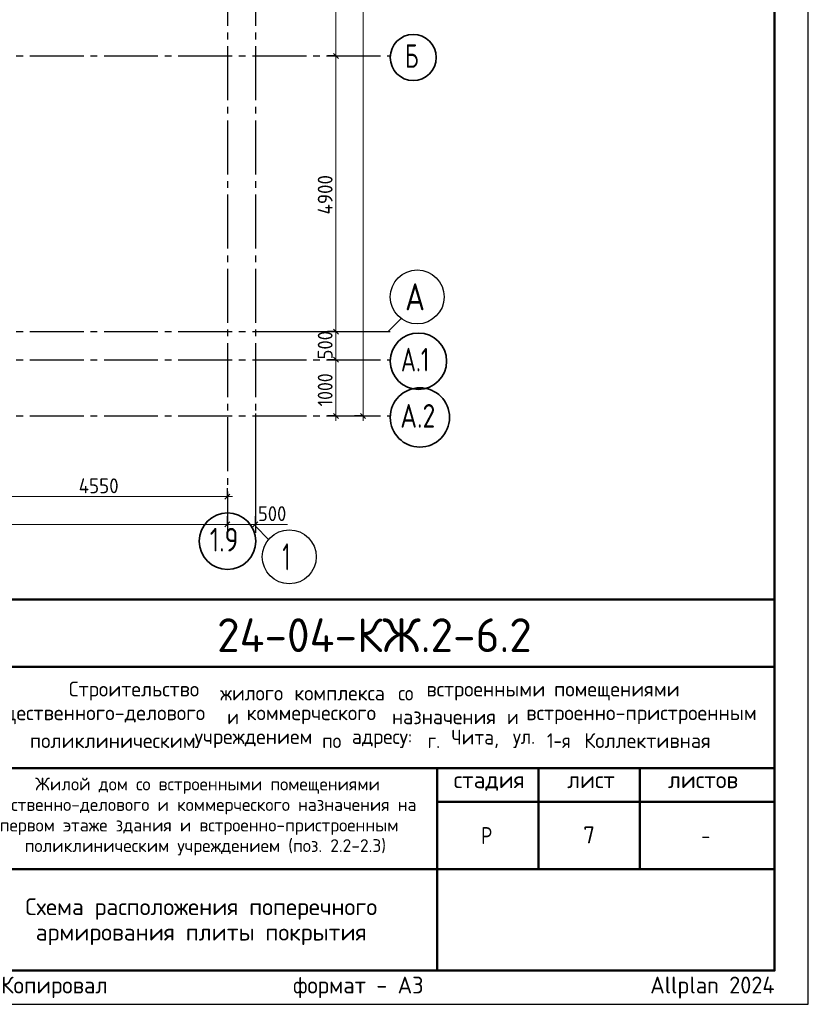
# Model space of a CAD drawing. Header units: millimetres. Extents: x 0 to 50400, y 0 to 35640.
# Tile 5 of 8: x 36371 to 50400, y 0 to 17507. Entities that reach past the tile are written whole.
import ezdxf

# ---------------------------------------------------------------- set-up
doc = ezdxf.new("R2010")
doc.units = ezdxf.units.MM
doc.linetypes.add('______5', pattern=[1320, 960, -120, 120, -120])
for name, color, linetype, lineweight in [('Standard', 7, 'Continuous', 25), ('Надписи', 7, 'Continuous', 25), ('Примечания', 7, 'Continuous', 13), ('Размерная линия_ общее', 7, 'Continuous', 13)]:
    doc.layers.add(name, color=color, linetype=linetype, lineweight=lineweight)
doc.layers.add('Оси', color=7, linetype='______5', true_color=0x656565)
doc.styles.add('ISOCPEUR', font='txt')

msp = doc.modelspace()

# ---------------------------------------------------------------- linework, layer by layer
at = {"layer": 'Standard', "color": 7, "linetype": 'Continuous', "lineweight": 50, "transparency": 33554687}
for p, q in [((27600, 7200), (49800, 7200)), ((35400, 6000), (49800, 6000)), ((35400, 4200), (49800, 4200)), ((43800, 2400), (43800, 4200)), ((45600, 2400), (45600, 4200)), ((47400, 2400), (47400, 4200)), ((43800, 3600), (49800, 3600)), ((35400, 2400), (49800, 2400)), ((43800, 600), (43800, 2400)), ((43800, 600), (43800, 2400))]:
    msp.add_line(p, q, dxfattribs=at)
at = {"layer": 'Standard', "color": 7, "linetype": 'Continuous', "lineweight": 25, "transparency": 33554687}
for p, q in [((49800, 600), (49800, 7200)), ((27600, 600), (49800, 600)), ((27600, 600), (49800, 600)), ((27600, 600), (49800, 600))]:
    msp.add_line(p, q, dxfattribs=at)
msp.add_lwpolyline([(0, 0), (50400, 0), (50400, 35640), (0, 35640), (0, 0)], close=True, dxfattribs=at)
at = {"layer": 'Standard', "color": 7, "linetype": 'Continuous', "lineweight": 50, "transparency": 33554687}
msp.add_lwpolyline([(2400, 35040), (49800, 35040), (49800, 600), (2400, 600), (2400, 35040)], close=True, dxfattribs=at)
at = {"layer": 'Оси', "color": 8, "linetype": '______5', "lineweight": -3, "transparency": 33554687}
for p, q in [((40065, 32877), (40065, 8527)), ((40565, 32877), (40565, 8527)), ((8831, 16862), (42963, 16862)), ((8831, 11962), (42963, 11962)), ((8831, 11462), (42963, 11462)), ((8831, 10462), (42963, 10462))]:
    msp.add_line(p, q, dxfattribs=at)
at = {"layer": 'Оси', "color": 7, "linetype": 'Continuous', "lineweight": 25, "transparency": 33554687}
for points in [[(40928, 11962), (42928, 11962), (43163, 12197)], [(40565, 10502), (40565, 8502), (40800, 8267)]]:
    msp.add_lwpolyline(points, dxfattribs=at)
at = {"layer": 'Оси', "color": 7, "linetype": 'Continuous', "lineweight": 35, "transparency": 33554687}
for centre, radius in [((43372, 16835), 409), ((43464, 11435), 501), ((43490, 10435), 527), ((40068, 8234), 503)]:
    msp.add_circle(centre, radius, dxfattribs=at)
at = {"layer": 'Оси', "color": 7, "linetype": 'Continuous', "lineweight": 25, "transparency": 33554687}
for centre in [(43443, 12578), (41167, 7957)]:
    msp.add_circle(centre, 480, dxfattribs=at)
at = {"layer": 'Примечания', "color": 7, "linetype": 'Continuous', "lineweight": 13, "transparency": 33554687}
msp.add_line((40515, 8532), (41135, 8532), dxfattribs=at)
at = {"layer": 'Размерная линия_ общее', "color": 7, "linetype": 'Continuous', "lineweight": 13, "transparency": 33554687}
for p, q in [((41997, 16862), (41997, 19362)), ((41997, 11962), (41997, 16862)), ((41997, 11462), (41997, 11962)), ((41997, 10462), (41997, 10372)), ((42480, 10462), (42480, 10372)), ((35515, 9027), (40065, 9027)), ((40065, 9027), (40155, 9027)), ((9265, 8532), (40065, 8532)), ((40065, 8532), (40565, 8532)), ((40565, 8532), (40655, 8532))]:
    msp.add_line(p, q, dxfattribs=at)
at = {"layer": 'Размерная линия_ общее', "color": 7, "linetype": 'Continuous', "lineweight": -3, "transparency": 33554687}
for p, q in [((41997, 16862), (41847, 16862)), ((41997, 16862), (42147, 16862)), ((41997, 11962), (41847, 11962)), ((41997, 11962), (42147, 11962)), ((41997, 11462), (41847, 11462)), ((41997, 11462), (42147, 11462)), ((41997, 10462), (41847, 10462)), ((41997, 10462), (42147, 10462)), ((42480, 10462), (42330, 10462)), ((42480, 10462), (42630, 10462)), ((42480, 10462), (42648, 10462)), ((40065, 9027), (40065, 9177)), ((40065, 9027), (40065, 8877)), ((40065, 8532), (40065, 8682)), ((40565, 8532), (40565, 8682)), ((40065, 8532), (40065, 8382)), ((40065, 8532), (40065, 8532)), ((40565, 8532), (40565, 8382)), ((40565, 8532), (40565, 8532))]:
    msp.add_line(p, q, dxfattribs=at)
at = {"layer": 'Размерная линия_ общее', "color": 7, "linetype": 'Continuous', "lineweight": 25, "transparency": 33554687}
for p, q in [((42042, 16817), (41952, 16907)), ((42042, 11917), (41952, 12007)), ((42042, 11417), (41952, 11507)), ((42042, 10417), (41952, 10507)), ((42525, 10417), (42435, 10507)), ((40020, 8982), (40110, 9072)), ((40020, 8487), (40110, 8577)), ((40520, 8487), (40610, 8577))]:
    msp.add_line(p, q, dxfattribs=at)
at = {"layer": 'Размерная линия_ общее', "color": 7, "linetype": 'Continuous', "lineweight": 13, "transparency": 33554687}
for points in [[(42480, 10462), (42480, 20945), (42480, 20945), (42480, 32362)], [(41997, 10462), (41997, 10644), (41997, 10644), (41997, 11462)]]:
    msp.add_lwpolyline(points, dxfattribs=at)

# ---------------------------------------------------------------- texts
at = {"layer": 'Standard', "color": 7, "linetype": 'Continuous', "lineweight": 50, "transparency": 33554687, "insert": (39882, 6262), "char_height": 600, "width": 6049.91, "attachment_point": 7, "style": 'ISOCPEUR'}
msp.add_mtext('\\W0.98;24-04-КЖ.2-6.2', dxfattribs=at)
at = {"layer": 'Standard', "color": 7, "linetype": 'Continuous', "lineweight": 25, "transparency": 33554687, "attachment_point": 7, "style": 'ISOCPEUR'}
for s, insert, char_height, width in [('\\W0.98;Строительство ', (37245, 5402), 264, 2820.83), ('\\W0.96;жилого ', (39937, 5402), 264, 1446.12), ('\\W0.97;комплекса ', (41257, 5402), 264, 1975.29), ('\\W0.90;со ', (43105, 5402), 264, 620.97), ('\\W0.98;встроенными ', (43607, 5402), 264, 2398.16), ('\\W0.98;помещениями', (45877, 5402), 264, 2292.21), ('\\W0.99;общественного-делового ', (35733, 4980), 264, 4457.19), ('\\W0.87;и ', (40063, 4980), 264, 457.48), ('\\W0.98;коммерческого ', (40406, 4980), 264, 2714.91), ('\\W0.97;назначения ', (42993, 4980), 264, 2173.24), ('\\W0.87;и ', (45039, 4980), 264, 457.46), ('\\W0.99;встроенно-пристроенным', (45382, 4980), 264, 4298.92), ('\\W0.98;поликлиническим ', (36552, 4557), 264, 3058.06), ('\\W0.98;учреждением ', (39482, 4557), 264, 2397.9), ('\\W0.91;по ', (41752, 4557), 264, 647.69), ('\\W0.96;адресу: ', (42280, 4557), 264, 1472.67), ('\\W0.89;г. ', (43627, 4557), 264, 539.49), ('\\W0.95;Чита, ', (44049, 4557), 264, 1221.07), ('\\W0.92;ул. ', (45145, 4557), 264, 728.23), ('\\W0.86;1-я ', (45752, 4557), 264, 773.52), ('\\W0.98;Коллективная', (46412, 4557), 264, 2450.61), ('\\W0.99;стадия    лист     листов', (44091, 3795), 300, 5247.11), ('\\W0.80;Р', (44580, 2850), 300, 359.84), ('\\W0.78;-', (48495, 2850), 300, 326.39)]:
    msp.add_mtext(s, dxfattribs=dict(at, insert=insert, char_height=char_height, width=width))
at = {"layer": 'Standard', "color": 7, "linetype": 'Continuous', "lineweight": 18, "transparency": 33554687, "char_height": 228, "attachment_point": 7, "style": 'ISOCPEUR'}
for s, insert, width in [('\\W0.99;Жилой дом со встроенными помещениями', (36647, 3741), 6015.25), ('\\W0.99;общественно-делового и коммерческого назначения на', (35570, 3376), 8168.16), ('\\W0.99;первом этаже здания и встроенно-пристроенным', (36015, 3011), 7279.77), ('\\W0.99;поликлиническим учреждением (поз. 2.2-2.3)', (36459, 2646), 6390.3)]:
    msp.add_mtext(s, dxfattribs=dict(at, insert=insert, width=width))
at = {"layer": 'Standard', "color": 7, "linetype": 'Continuous', "lineweight": 25, "transparency": 33554687, "insert": (39600, 1885), "char_height": 300, "width": 6470.25, "attachment_point": 2, "line_spacing_factor": 0.903614}
msp.add_mtext('\\A1;{\\fISOCPEUR|i0|b0;\\H300.000000;\\W1.000000;\\C7;Схема расположения поперечного}\\P{\\fISOCPEUR|i0|b0;\\H300.000000;\\W1.000000;\\C7;армирования плиты покрытия}\\P', dxfattribs=at)
at = {"layer": 'Standard', "color": 8, "linetype": 'Continuous', "lineweight": 13, "transparency": 33554687, "insert": (49800, 297), "char_height": 300, "width": 14099.36, "attachment_point": 6, "style": 'ISOCPEUR'}
msp.add_mtext('\\A1;{\\fISOCPEUR|i0|b0;\\H300.000000;\\W1.000000;\\C8;Копировал                  формат - А3                      Allplan 2024}\\P', dxfattribs=at)
at = {"layer": 'Надписи', "color": 7, "linetype": 'Continuous', "lineweight": 13, "transparency": 33554687, "insert": (46500, 3012), "char_height": 300, "width": 326.67, "attachment_point": 5, "style": 'ISOCPEUR'}
msp.add_mtext('\\A1;{\\fISOCPEUR|i0|b0;\\H300.000000;\\W1.000000;\\C7;7}\\P', dxfattribs=at)
at = {"layer": 'Оси', "color": 7, "linetype": 'Continuous', "lineweight": 35, "transparency": 33554687, "attachment_point": 7, "style": 'ISOCPEUR'}
for s, insert, char_height, width in [('\\W0.70;Б', (43225, 16652), 420, 440.79), ('\\W0.82;А', (43227, 12338), 480, 628.23), ('\\W0.71;А.1', (43152, 11252), 420, 773.24), ('\\W0.79;А.2', (43141, 10252), 420, 864), ('\\W0.79;1.9', (39753, 8051), 420, 795.3), ('\\W0.56;1', (41047, 7717), 480, 373.33)]:
    msp.add_mtext(s, dxfattribs=dict(at, insert=insert, char_height=char_height, width=width))
at = {"layer": 'Размерная линия_ общее', "color": 7, "linetype": 'Continuous', "lineweight": 25, "transparency": 33554687, "char_height": 264, "attachment_point": 7, "rotation": 90, "style": 'ISOCPEUR'}
for s, insert, width in [('\\W0.93;4900', (41937, 14043), 888.46), ('\\W0.91;500', (41937, 11467), 674.39), ('\\W0.87;1000', (41937, 10632), 800.28)]:
    msp.add_mtext(s, dxfattribs=dict(at, insert=insert, width=width))
at = {"layer": 'Размерная линия_ общее', "color": 7, "linetype": 'Continuous', "lineweight": 25, "transparency": 33554687, "char_height": 264, "attachment_point": 7, "style": 'ISOCPEUR'}
for s, insert, width in [('\\W0.93;4550', (37421, 9087), 888.46), ('\\W0.91;500', (40610, 8592), 674.39)]:
    msp.add_mtext(s, dxfattribs=dict(at, insert=insert, width=width))

doc.saveas('drawing.dxf')
